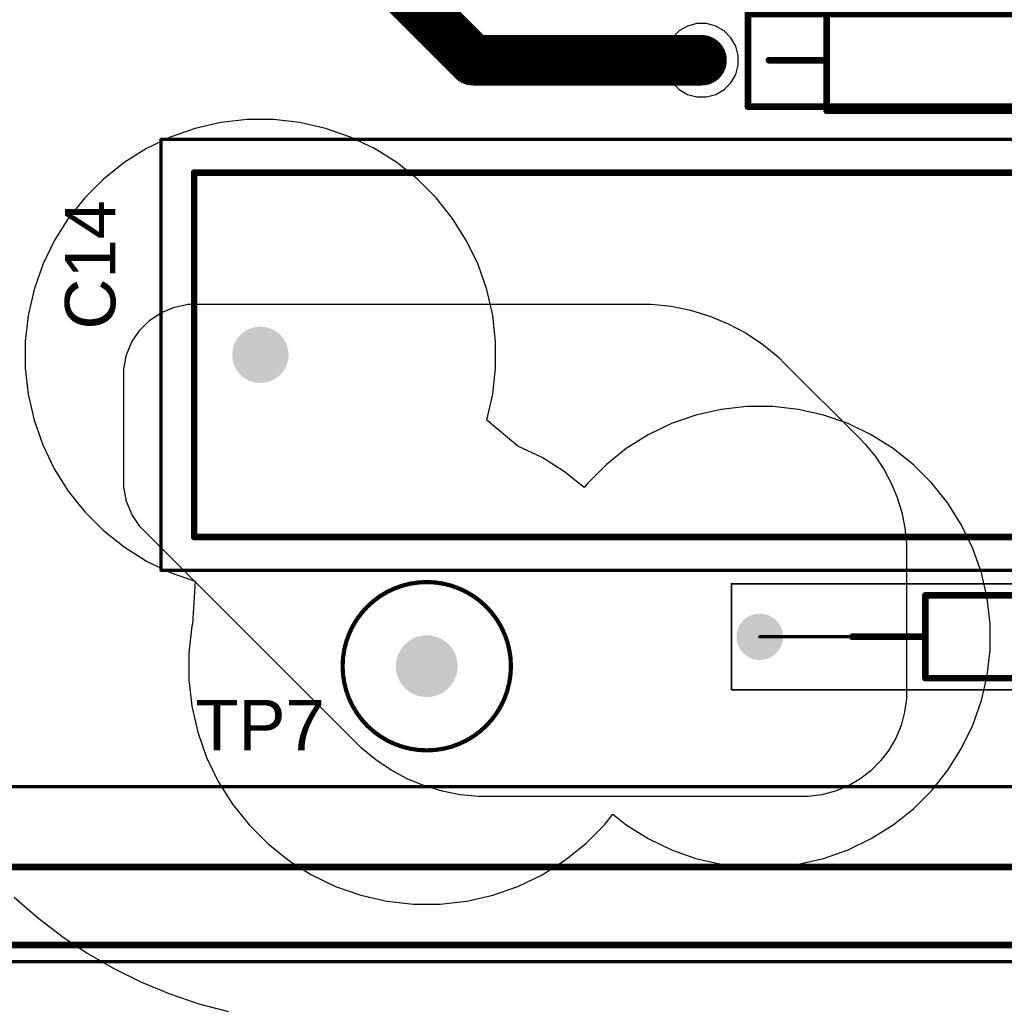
# Model space of a CAD drawing. Header units: millimetres. Extents: x 24 to 183, y 18 to 128.
# Tile 7 of 11: x 128 to 158, y 50 to 79. Entities that reach past the tile are written whole.
import ezdxf

# ---------------------------------------------------------------- set-up
doc = ezdxf.new("R2010")
doc.units = ezdxf.units.MM
for name, color, linetype in [('BottomLayer', 5, 'Continuous'), ('BottomSolder', 6, 'Continuous'), ('Mechanical13', 56, 'Continuous'), ('Mechanical15', 56, 'Continuous'), ('MultiLayer', 9, 'Continuous'), ('PadHoleLayer', 156, 'Continuous'), ('TopLayer', 1, 'Continuous'), ('TopOverlay', 2, 'Continuous'), ('TopSolder', 216, 'Continuous')]:
    doc.layers.add(name, color=color, linetype=linetype)
doc.styles.add('Arial', font='arial.ttf', dxfattribs={"height": 0.2})

# ---------------------------------------------------------------- blocks, each defined once
blk = doc.blocks.new('5261_5')
at = {"layer": 'BottomLayer'}
h = blk.add_hatch(color=5, dxfattribs=at)
edge = h.paths.add_edge_path()
edge.add_arc((0, 0), 0.83, 0, 360)
at = {"layer": 'BottomSolder'}
h = blk.add_hatch(color=6, dxfattribs=at)
edge = h.paths.add_edge_path()
edge.add_arc((0, 0), 0.9316, 0, 360)
at = {"layer": 'MultiLayer'}
h = blk.add_hatch(color=9, dxfattribs=at)
edge = h.paths.add_edge_path()
edge.add_arc((0, 0), 0.83, 0, 360)
at = {"layer": 'PadHoleLayer'}
h = blk.add_hatch(color=156, dxfattribs=at)
edge = h.paths.add_edge_path()
edge.add_arc((0, 0), 0.53, 0, 360)
at = {"layer": 'TopLayer'}
h = blk.add_hatch(color=1, dxfattribs=at)
edge = h.paths.add_edge_path()
edge.add_arc((0, 0), 0.83, 0, 360)
at = {"layer": 'TopSolder'}
h = blk.add_hatch(color=216, dxfattribs=at)
edge = h.paths.add_edge_path()
edge.add_arc((0, 0), 0.9316, 0, 360)
at = {"layer": 'Mechanical15'}
for points, const_width in [([(2.54, 0, 1), (-2.54, 0, 1)], 0.127), ([(-2.57175, 0, 1), (-2.50825, 0, 1)], 0.0635), ([(2.50825, 0, 1), (2.57175, 0, 1)], 0.0635)]:
    blk.add_lwpolyline(points, format="xyb", close=True, dxfattribs=dict(at, const_width=const_width))
blk = doc.blocks.new('FKP1U021006B00MSC9_9')
at = {"layer": 'BottomLayer'}
blk.add_hatch(color=5, dxfattribs=at).paths.add_polyline_path([(-0.75, 0.75), (0.75, 0.75), (0.75, -0.75), (-0.75, -0.75)])
h = blk.add_hatch(color=5, dxfattribs=at)
edge = h.paths.add_edge_path()
edge.add_arc((27.5, 0), 0.75, 0, 360)
at = {"layer": 'BottomSolder'}
blk.add_hatch(color=6, dxfattribs=at).paths.add_polyline_path([(-0.852, 0.852), (0.852, 0.852), (0.852, -0.852), (-0.852, -0.852)])
h = blk.add_hatch(color=6, dxfattribs=at)
edge = h.paths.add_edge_path()
edge.add_arc((27.5, 0), 0.852, 0, 360)
at = {"layer": 'MultiLayer'}
blk.add_hatch(color=9, dxfattribs=at).paths.add_polyline_path([(-0.75, 0.75), (0.75, 0.75), (0.75, -0.75), (-0.75, -0.75)])
h = blk.add_hatch(color=9, dxfattribs=at)
edge = h.paths.add_edge_path()
edge.add_arc((27.5, 0), 0.75, 0, 360)
at = {"layer": 'PadHoleLayer'}
h = blk.add_hatch(color=156, dxfattribs=at)
edge = h.paths.add_edge_path()
edge.add_arc((0, 0), 0.5, 0, 360)
h = blk.add_hatch(color=156, dxfattribs=at)
edge = h.paths.add_edge_path()
edge.add_arc((27.5, 0), 0.5, 0, 360)
at = {"layer": 'TopLayer'}
blk.add_hatch(color=1, dxfattribs=at).paths.add_polyline_path([(-0.75, 0.75), (0.75, 0.75), (0.75, -0.75), (-0.75, -0.75)])
h = blk.add_hatch(color=1, dxfattribs=at)
edge = h.paths.add_edge_path()
edge.add_arc((27.5, 0), 0.75, 0, 360)
at = {"layer": 'TopSolder'}
blk.add_hatch(color=216, dxfattribs=at).paths.add_polyline_path([(-0.852, 0.852), (0.852, 0.852), (0.852, -0.852), (-0.852, -0.852)])
h = blk.add_hatch(color=216, dxfattribs=at)
edge = h.paths.add_edge_path()
edge.add_arc((27.5, 0), 0.852, 0, 360)
at = {"layer": 'Mechanical13', "const_width": 0.1}
for points in [[(29.5, 5.5), (-2, 5.5)], [(-2, 5.5), (-2, -5.5)], [(29.5, 5.5), (29.5, -5.5)], [(29.5, -5.5), (-2, -5.5)]]:
    blk.add_lwpolyline(points, dxfattribs=at)
at = {"layer": 'Mechanical13', "const_width": 0.05}
for points in [[(-2.025, 5.5, 1), (-1.975, 5.5, 1)], [(-2.025, 5.5, 1), (-1.975, 5.5, 1)], [(29.475, 5.5, 1), (29.525, 5.5, 1)], [(29.475, 5.5, 1), (29.525, 5.5, 1)], [(-2.025, -5.5, 1), (-1.975, -5.5, 1)], [(-2.025, -5.5, 1), (-1.975, -5.5, 1)], [(29.475, -5.5, 1), (29.525, -5.5, 1)], [(29.475, -5.5, 1), (29.525, -5.5, 1)]]:
    blk.add_lwpolyline(points, format="xyb", close=True, dxfattribs=at)
at = {"layer": 'Mechanical15', "const_width": 0.1}
for points in [[(30.5, 6.5), (-3, 6.5)], [(-3, 6.5), (-3, -6.5)], [(30.5, 6.5), (30.5, -6.5)], [(30.5, -6.5), (-3, -6.5)]]:
    blk.add_lwpolyline(points, dxfattribs=at)
at = {"layer": 'Mechanical15', "const_width": 0.05}
for points in [[(-3.025, 6.5, 1), (-2.975, 6.5, 1)], [(-3.025, 6.5, 1), (-2.975, 6.5, 1)], [(30.475, 6.5, 1), (30.525, 6.5, 1)], [(30.475, 6.5, 1), (30.525, 6.5, 1)], [(-3.025, -6.5, 1), (-2.975, -6.5, 1)], [(-3.025, -6.5, 1), (-2.975, -6.5, 1)], [(30.475, -6.5, 1), (30.525, -6.5, 1)], [(30.475, -6.5, 1), (30.525, -6.5, 1)]]:
    blk.add_lwpolyline(points, format="xyb", close=True, dxfattribs=at)
at = {"layer": 'TopOverlay', "const_width": 0.2}
for points in [[(-2, 5.5), (-2, -5.5)], [(29.5, 5.5), (-2, 5.5)], [(-2, 5.5), (-2, 5.25)], [(29.5, 5.5), (29.5, -5.5)], [(29.5, -5.5), (-2, -5.5)]]:
    blk.add_lwpolyline(points, dxfattribs=at)
at = {"layer": 'TopOverlay', "const_width": 0.1}
for points in [[(-2.05, 5.5, 1), (-1.95, 5.5, 1)], [(-2.05, 5.5, 1), (-1.95, 5.5, 1)], [(-2.05, 5.5, 1), (-1.95, 5.5, 1)], [(-2.05, 5.25, 1), (-1.95, 5.25, 1)], [(29.45, 5.5, 1), (29.55, 5.5, 1)], [(29.45, 5.5, 1), (29.55, 5.5, 1)], [(-2.05, -5.5, 1), (-1.95, -5.5, 1)], [(-2.05, -5.5, 1), (-1.95, -5.5, 1)], [(29.45, -5.5, 1), (29.55, -5.5, 1)], [(29.45, -5.5, 1), (29.55, -5.5, 1)]]:
    blk.add_lwpolyline(points, format="xyb", close=True, dxfattribs=at)
blk = doc.blocks.new('RESAD1700W60L700D250_10')
at = {"layer": 'BottomLayer'}
h = blk.add_hatch(color=5, dxfattribs=at)
edge = h.paths.add_edge_path()
edge.add_arc((0, 0), 0.6, 0, 360)
h = blk.add_hatch(color=5, dxfattribs=at)
edge = h.paths.add_edge_path()
edge.add_arc((17, 0), 0.6, 0, 360)
at = {"layer": 'BottomSolder'}
h = blk.add_hatch(color=6, dxfattribs=at)
edge = h.paths.add_edge_path()
edge.add_arc((0, 0), 0.702, 0, 360)
h = blk.add_hatch(color=6, dxfattribs=at)
edge = h.paths.add_edge_path()
edge.add_arc((17, 0), 0.702, 0, 360)
at = {"layer": 'MultiLayer'}
h = blk.add_hatch(color=9, dxfattribs=at)
edge = h.paths.add_edge_path()
edge.add_arc((0, 0), 0.6, 0, 360)
h = blk.add_hatch(color=9, dxfattribs=at)
edge = h.paths.add_edge_path()
edge.add_arc((17, 0), 0.6, 0, 360)
at = {"layer": 'PadHoleLayer'}
h = blk.add_hatch(color=156, dxfattribs=at)
edge = h.paths.add_edge_path()
edge.add_arc((0, 0), 0.4, 0, 360)
h = blk.add_hatch(color=156, dxfattribs=at)
edge = h.paths.add_edge_path()
edge.add_arc((17, 0), 0.4, 0, 360)
at = {"layer": 'TopLayer'}
h = blk.add_hatch(color=1, dxfattribs=at)
edge = h.paths.add_edge_path()
edge.add_arc((0, 0), 0.6, 0, 360)
h = blk.add_hatch(color=1, dxfattribs=at)
edge = h.paths.add_edge_path()
edge.add_arc((17, 0), 0.6, 0, 360)
at = {"layer": 'TopSolder'}
h = blk.add_hatch(color=216, dxfattribs=at)
edge = h.paths.add_edge_path()
edge.add_arc((0, 0), 0.702, 0, 360)
h = blk.add_hatch(color=216, dxfattribs=at)
edge = h.paths.add_edge_path()
edge.add_arc((17, 0), 0.702, 0, 360)
at = {"layer": 'Mechanical13', "const_width": 0.1}
for points in [[(5, 1.25), (12, 1.25)], [(5, -1.25), (5, 1.25)], [(12, -1.25), (12, 1.25)], [(0, 0), (5, 0)], [(12, 0), (17, 0)], [(5, -1.25), (12, -1.25)]]:
    blk.add_lwpolyline(points, dxfattribs=at)
at = {"layer": 'Mechanical13', "const_width": 0.05}
for points in [[(4.975, 1.25, 1), (5.025, 1.25, 1)], [(4.975, 1.25, 1), (5.025, 1.25, 1)], [(11.975, 1.25, 1), (12.025, 1.25, 1)], [(11.975, 1.25, 1), (12.025, 1.25, 1)], [(-0.025, 0, 1), (0.025, 0, 1)], [(4.975, 0, 1), (5.025, 0, 1)], [(11.975, 0, 1), (12.025, 0, 1)], [(16.975, 0, 1), (17.025, 0, 1)], [(4.975, -1.25, 1), (5.025, -1.25, 1)], [(4.975, -1.25, 1), (5.025, -1.25, 1)], [(11.975, -1.25, 1), (12.025, -1.25, 1)], [(11.975, -1.25, 1), (12.025, -1.25, 1)]]:
    blk.add_lwpolyline(points, format="xyb", close=True, dxfattribs=at)
at = {"layer": 'Mechanical15', "const_width": 0.05}
for points in [[(-0.85, 1.6), (17.85, 1.6)], [(-0.85, -1.6), (-0.85, 1.6)], [(17.85, -1.6), (17.85, 1.6)], [(-0.85, -1.6), (17.85, -1.6)]]:
    blk.add_lwpolyline(points, dxfattribs=at)
at = {"layer": 'Mechanical15', "const_width": 0.025}
for points in [[(-0.863, 1.6, 1), (-0.838, 1.6, 1)], [(-0.863, 1.6, 1), (-0.838, 1.6, 1)], [(17.838, 1.6, 1), (17.862, 1.6, 1)], [(17.838, 1.6, 1), (17.862, 1.6, 1)], [(-0.863, -1.6, 1), (-0.838, -1.6, 1)], [(-0.863, -1.6, 1), (-0.838, -1.6, 1)], [(17.838, -1.6, 1), (17.862, -1.6, 1)], [(17.838, -1.6, 1), (17.862, -1.6, 1)]]:
    blk.add_lwpolyline(points, format="xyb", close=True, dxfattribs=at)
at = {"layer": 'TopOverlay', "const_width": 0.2}
for points in [[(5, 1.25), (12, 1.25)], [(5, -1.25), (5, 1.25)], [(12, -1.25), (12, 1.25)], [(2.794, 0), (5, 0)], [(12, 0), (14.224, 0)], [(5, -1.25), (12, -1.25)]]:
    blk.add_lwpolyline(points, dxfattribs=at)
at = {"layer": 'TopOverlay', "const_width": 0.1}
for points in [[(4.95, 1.25, 1), (5.05, 1.25, 1)], [(4.95, 1.25, 1), (5.05, 1.25, 1)], [(11.95, 1.25, 1), (12.05, 1.25, 1)], [(11.95, 1.25, 1), (12.05, 1.25, 1)], [(2.744, 0, 1), (2.844, 0, 1)], [(4.95, 0, 1), (5.05, 0, 1)], [(11.95, 0, 1), (12.05, 0, 1)], [(14.174, 0, 1), (14.274, 0, 1)], [(4.95, -1.25, 1), (5.05, -1.25, 1)], [(4.95, -1.25, 1), (5.05, -1.25, 1)], [(11.95, -1.25, 1), (12.05, -1.25, 1)], [(11.95, -1.25, 1), (12.05, -1.25, 1)]]:
    blk.add_lwpolyline(points, format="xyb", close=True, dxfattribs=at)
blk = doc.blocks.new('F2W2D0_17')
at = {"layer": 'BottomLayer'}
h = blk.add_hatch(color=5, dxfattribs=at)
edge = h.paths.add_edge_path()
edge.add_arc((0, 0), 0.6, 0, 360)
h = blk.add_hatch(color=5, dxfattribs=at)
edge = h.paths.add_edge_path()
edge.add_arc((15.2, 0), 0.6, 0, 360)
at = {"layer": 'BottomSolder'}
h = blk.add_hatch(color=6, dxfattribs=at)
edge = h.paths.add_edge_path()
edge.add_arc((0, 0), 0.702, 0, 360)
h = blk.add_hatch(color=6, dxfattribs=at)
edge = h.paths.add_edge_path()
edge.add_arc((15.2, 0), 0.702, 0, 360)
at = {"layer": 'MultiLayer'}
h = blk.add_hatch(color=9, dxfattribs=at)
edge = h.paths.add_edge_path()
edge.add_arc((0, 0), 0.6, 0, 360)
h = blk.add_hatch(color=9, dxfattribs=at)
edge = h.paths.add_edge_path()
edge.add_arc((15.2, 0), 0.6, 0, 360)
at = {"layer": 'PadHoleLayer'}
h = blk.add_hatch(color=156, dxfattribs=at)
edge = h.paths.add_edge_path()
edge.add_arc((0, 0), 0.4, 0, 360)
h = blk.add_hatch(color=156, dxfattribs=at)
edge = h.paths.add_edge_path()
edge.add_arc((15.2, 0), 0.4, 0, 360)
at = {"layer": 'TopLayer'}
h = blk.add_hatch(color=1, dxfattribs=at)
edge = h.paths.add_edge_path()
edge.add_arc((0, 0), 0.6, 0, 360)
h = blk.add_hatch(color=1, dxfattribs=at)
edge = h.paths.add_edge_path()
edge.add_arc((15.2, 0), 0.6, 0, 360)
at = {"layer": 'TopSolder'}
h = blk.add_hatch(color=216, dxfattribs=at)
edge = h.paths.add_edge_path()
edge.add_arc((0, 0), 0.702, 0, 360)
h = blk.add_hatch(color=216, dxfattribs=at)
edge = h.paths.add_edge_path()
edge.add_arc((15.2, 0), 0.702, 0, 360)
at = {"layer": 'Mechanical15', "const_width": 0.203}
for points in [[(1.397, -1.397), (1.397, 1.397)], [(1.397, 1.397), (13.843, 1.397)], [(13.843, -1.397), (13.843, 1.397)], [(1.397, -1.397), (13.843, -1.397)]]:
    blk.add_lwpolyline(points, dxfattribs=at)
at = {"layer": 'Mechanical15', "const_width": 0.102}
for points in [[(1.346, 1.397, 1), (1.448, 1.397, 1)], [(1.346, 1.397, 1), (1.448, 1.397, 1)], [(13.792, 1.397, 1), (13.894, 1.397, 1)], [(13.792, 1.397, 1), (13.894, 1.397, 1)], [(1.346, -1.397, 1), (1.448, -1.397, 1)], [(1.346, -1.397, 1), (1.448, -1.397, 1)], [(13.792, -1.397, 1), (13.894, -1.397, 1)], [(13.792, -1.397, 1), (13.894, -1.397, 1)]]:
    blk.add_lwpolyline(points, format="xyb", close=True, dxfattribs=at)
at = {"layer": 'TopOverlay', "const_width": 0.2}
for points in [[(3.775, 1.524), (11.425, 1.524)], [(3.775, 0), (3.775, 1.524)], [(11.425, -1.524), (11.425, 1.524)], [(2.032, 0), (3.775, 0)], [(3.775, -1.524), (3.775, 0)], [(11.425, 0), (13.335, 0)], [(3.775, -1.524), (11.425, -1.524)]]:
    blk.add_lwpolyline(points, dxfattribs=at)
at = {"layer": 'TopOverlay', "const_width": 0.1}
for points in [[(3.725, 1.524, 1), (3.825, 1.524, 1)], [(3.725, 1.524, 1), (3.825, 1.524, 1)], [(11.375, 1.524, 1), (11.475, 1.524, 1)], [(11.375, 1.524, 1), (11.475, 1.524, 1)], [(1.982, 0, 1), (2.082, 0, 1)], [(3.725, 0, 1), (3.825, 0, 1)], [(3.725, 0, 1), (3.825, 0, 1)], [(3.725, 0, 1), (3.825, 0, 1)], [(11.375, 0, 1), (11.475, 0, 1)], [(13.285, 0, 1), (13.385, 0, 1)], [(3.725, -1.524, 1), (3.825, -1.524, 1)], [(3.725, -1.524, 1), (3.825, -1.524, 1)], [(11.375, -1.524, 1), (11.475, -1.524, 1)], [(11.375, -1.524, 1), (11.475, -1.524, 1)]]:
    blk.add_lwpolyline(points, format="xyb", close=True, dxfattribs=at)
blk = doc.blocks.new('HB3100MFZRE_25')
at = {"layer": 'BottomLayer'}
h = blk.add_hatch(color=5, dxfattribs=at)
edge = h.paths.add_edge_path()
edge.add_arc((-24.15, 1.175), 0.69, 0, 360)
h = blk.add_hatch(color=5, dxfattribs=at)
edge = h.paths.add_edge_path()
edge.add_arc((24.15, 1.175), 0.69, 0, 360)
at = {"layer": 'BottomSolder'}
h = blk.add_hatch(color=6, dxfattribs=at)
edge = h.paths.add_edge_path()
edge.add_arc((-24.15, 1.175), 0.792, 0, 360)
h = blk.add_hatch(color=6, dxfattribs=at)
edge = h.paths.add_edge_path()
edge.add_arc((24.15, 1.175), 0.792, 0, 360)
at = {"layer": 'MultiLayer'}
h = blk.add_hatch(color=9, dxfattribs=at)
edge = h.paths.add_edge_path()
edge.add_arc((-24.15, 1.175), 0.69, 0, 360)
h = blk.add_hatch(color=9, dxfattribs=at)
edge = h.paths.add_edge_path()
edge.add_arc((24.15, 1.175), 0.69, 0, 360)
at = {"layer": 'PadHoleLayer'}
h = blk.add_hatch(color=156, dxfattribs=at)
edge = h.paths.add_edge_path()
edge.add_arc((-24.15, 1.175), 0.425, 0, 360)
h = blk.add_hatch(color=156, dxfattribs=at)
edge = h.paths.add_edge_path()
edge.add_arc((24.15, 1.175), 0.425, 0, 360)
at = {"layer": 'TopLayer'}
h = blk.add_hatch(color=1, dxfattribs=at)
edge = h.paths.add_edge_path()
edge.add_arc((-24.15, 1.175), 0.69, 0, 360)
h = blk.add_hatch(color=1, dxfattribs=at)
edge = h.paths.add_edge_path()
edge.add_arc((24.15, 1.175), 0.69, 0, 360)
at = {"layer": 'TopSolder'}
h = blk.add_hatch(color=216, dxfattribs=at)
edge = h.paths.add_edge_path()
edge.add_arc((-24.15, 1.175), 0.792, 0, 360)
h = blk.add_hatch(color=216, dxfattribs=at)
edge = h.paths.add_edge_path()
edge.add_arc((24.15, 1.175), 0.792, 0, 360)
at = {"layer": 'Mechanical13', "const_width": 0.2}
for points in [[(-26, -1.175), (-26, 1.175)], [(-26, 1.175), (26, 1.175)], [(26, -1.175), (26, 1.175)], [(-26, -1.175), (26, -1.175)]]:
    blk.add_lwpolyline(points, dxfattribs=at)
at = {"layer": 'Mechanical13', "const_width": 0.1}
for points in [[(-26.05, 1.175, 1), (-25.95, 1.175, 1)], [(-26.05, 1.175, 1), (-25.95, 1.175, 1)], [(25.95, 1.175, 1), (26.05, 1.175, 1)], [(25.95, 1.175, 1), (26.05, 1.175, 1)], [(-26.05, -1.175, 1), (-25.95, -1.175, 1)], [(-26.05, -1.175, 1), (-25.95, -1.175, 1)], [(25.95, -1.175, 1), (26.05, -1.175, 1)], [(25.95, -1.175, 1), (26.05, -1.175, 1)]]:
    blk.add_lwpolyline(points, format="xyb", close=True, dxfattribs=at)
at = {"layer": 'Mechanical15', "const_width": 0.1}
for points in [[(-26.5, -1.675), (-26.5, 3.6)], [(-26.5, 3.6), (26.5, 3.6)], [(26.5, -1.675), (26.5, 3.6)], [(-26.5, -1.675), (26.5, -1.675)]]:
    blk.add_lwpolyline(points, dxfattribs=at)
at = {"layer": 'Mechanical15', "const_width": 0.05}
for points in [[(-26.525, 3.6, 1), (-26.475, 3.6, 1)], [(-26.525, 3.6, 1), (-26.475, 3.6, 1)], [(26.475, 3.6, 1), (26.525, 3.6, 1)], [(26.475, 3.6, 1), (26.525, 3.6, 1)], [(-26.525, -1.675, 1), (-26.475, -1.675, 1)], [(-26.525, -1.675, 1), (-26.475, -1.675, 1)], [(26.475, -1.675, 1), (26.525, -1.675, 1)], [(26.475, -1.675, 1), (26.525, -1.675, 1)]]:
    blk.add_lwpolyline(points, format="xyb", close=True, dxfattribs=at)
at = {"layer": 'TopOverlay', "const_width": 0.6}
for points in [[(-24.4, 2.8, -1), (-23.8, 2.8)], [(-23.8, 2.8, -1), (-24.4, 2.8)]]:
    blk.add_lwpolyline(points, format="xyb", dxfattribs=at)
at = {"layer": 'TopOverlay'}
for points, const_width in [([(-24.55, 2.8, 1), (-24.25, 2.8, 1)], 0.3), ([(-24.55, 2.8, 1), (-24.25, 2.8, 1)], 0.3), ([(-23.95, 2.8, 1), (-23.65, 2.8, 1)], 0.3), ([(-23.95, 2.8, 1), (-23.65, 2.8, 1)], 0.3), ([(-26.025, 1.2, 1), (-25.975, 1.2, 1)], 0.05), ([(-22.123, 1.143, 1), (-22.073, 1.143, 1)], 0.05), ([(21.438, 1.143, 1), (21.488, 1.143, 1)], 0.05), ([(25.629, 1.2, 1), (25.679, 1.2, 1)], 0.05), ([(25.975, 1.2, 1), (26.025, 1.2, 1)], 0.05), ([(25.975, 1.2, 1), (26.025, 1.2, 1)], 0.05), ([(-26.025, -1.175, 1), (-25.975, -1.175, 1)], 0.05), ([(-26.025, -1.175, 1), (-25.975, -1.175, 1)], 0.05), ([(-25.825, -1.175, 1), (-25.775, -1.175, 1)], 0.05), ([(-25.825, -1.175, 1), (-25.775, -1.175, 1)], 0.05), ([(25.975, -1.175, 1), (26.025, -1.175, 1)], 0.05), ([(25.975, -1.175, 1), (26.025, -1.175, 1)], 0.05)]:
    blk.add_lwpolyline(points, format="xyb", close=True, dxfattribs=dict(at, const_width=const_width))
at = {"layer": 'TopOverlay', "const_width": 0.1}
for points in [[(-26, -1.175), (-26, 1.2)], [(-22.098, 1.143), (21.463, 1.143)], [(25.654, 1.2), (26, 1.2)], [(26, -1.175), (26, 1.2)], [(-26, -1.175), (-25.8, -1.175)], [(-25.8, -1.175), (26, -1.175)]]:
    blk.add_lwpolyline(points, dxfattribs=at)

msp = doc.modelspace()

# ---------------------------------------------------------------- linework, layer by layer
at = {"layer": 'BottomLayer'}
for p, q in [((148.202, 79.137), (147.95, 78.992)), ((148.484, 79.213), (148.202, 79.137)), ((148.776, 79.213), (148.484, 79.213)), ((149.058, 79.137), (148.776, 79.213)), ((149.31, 78.992), (149.058, 79.137)), ((147.743, 78.785), (147.598, 78.533)), ((147.95, 78.992), (147.743, 78.785)), ((149.517, 78.785), (149.31, 78.992)), ((149.662, 78.533), (149.517, 78.785)), ((147.598, 78.533), (147.522, 78.251)), ((149.738, 78.251), (149.662, 78.533)), ((147.522, 78.251), (147.522, 77.959)), ((149.738, 77.959), (149.738, 78.251)), ((147.522, 77.959), (147.598, 77.677)), ((149.662, 77.677), (149.738, 77.959)), ((147.598, 77.677), (147.743, 77.425)), ((149.517, 77.425), (149.662, 77.677)), ((147.743, 77.425), (147.95, 77.218)), ((149.31, 77.218), (149.517, 77.425)), ((147.95, 77.218), (148.202, 77.073)), ((148.202, 77.073), (148.484, 76.997)), ((148.484, 76.997), (148.776, 76.997)), ((148.776, 76.997), (149.058, 77.073)), ((149.058, 77.073), (149.31, 77.218)), ((134.123, 76.226), (133.345, 76.048)), ((134.915, 76.315), (134.123, 76.226)), ((135.713, 76.315), (134.915, 76.315)), ((136.505, 76.226), (135.713, 76.315)), ((137.283, 76.048), (136.505, 76.226)), ((132.593, 75.785), (131.874, 75.439)), ((133.345, 76.048), (132.593, 75.785)), ((138.035, 75.785), (137.283, 76.048)), ((138.754, 75.439), (138.035, 75.785)), ((131.874, 75.439), (131.199, 75.015)), ((139.429, 75.015), (138.754, 75.439)), ((131.199, 75.015), (130.575, 74.517)), ((140.053, 74.517), (139.429, 75.015)), ((130.575, 74.517), (130.012, 73.954)), ((140.616, 73.954), (140.053, 74.517)), ((130.012, 73.954), (129.514, 73.33)), ((141.114, 73.33), (140.616, 73.954)), ((129.514, 73.33), (129.09, 72.655)), ((141.538, 72.655), (141.114, 73.33)), ((129.09, 72.655), (128.744, 71.936)), ((141.884, 71.936), (141.538, 72.655)), ((128.744, 71.936), (128.481, 71.184)), ((142.147, 71.184), (141.884, 71.936)), ((128.481, 71.184), (128.303, 70.406)), ((142.325, 70.406), (142.147, 71.184)), ((128.303, 70.406), (128.214, 69.614)), ((142.414, 69.614), (142.325, 70.406)), ((128.214, 69.614), (128.214, 68.816)), ((142.414, 68.816), (142.414, 69.614)), ((128.214, 68.816), (128.303, 68.024)), ((142.325, 68.024), (142.414, 68.816)), ((128.303, 68.024), (128.481, 67.246)), ((142.147, 67.246), (142.325, 68.024)), ((149.22, 67.569), (148.459, 67.395)), ((149.996, 67.656), (149.22, 67.569)), ((150.776, 67.656), (149.996, 67.656)), ((151.552, 67.569), (150.776, 67.656)), ((152.313, 67.395), (151.552, 67.569)), ((128.481, 67.246), (128.744, 66.494)), ((143.087, 66.461), (142.147, 67.246)), ((148.459, 67.395), (147.722, 67.137)), ((153.05, 67.137), (152.313, 67.395)), ((147.722, 67.137), (147.019, 66.798)), ((153.753, 66.798), (153.05, 67.137)), ((147.019, 66.798), (146.358, 66.383)), ((154.414, 66.383), (153.753, 66.798)), ((128.744, 66.494), (129.09, 65.775)), ((143.814, 66.111), (143.087, 66.461)), ((146.358, 66.383), (145.748, 65.896)), ((155.024, 65.896), (154.414, 66.383)), ((144.496, 65.682), (143.814, 66.111)), ((129.09, 65.775), (129.514, 65.1)), ((145.088, 65.21), (144.496, 65.682)), ((145.748, 65.896), (145.196, 65.344)), ((155.576, 65.344), (155.024, 65.896)), ((129.514, 65.1), (130.012, 64.476)), ((145.196, 65.344), (145.088, 65.21)), ((156.063, 64.734), (155.576, 65.344)), ((156.478, 64.073), (156.063, 64.734)), ((130.012, 64.476), (130.575, 63.913)), ((130.575, 63.913), (131.199, 63.415)), ((156.817, 63.37), (156.478, 64.073)), ((131.199, 63.415), (131.874, 62.991)), ((157.075, 62.633), (156.817, 63.37)), ((131.874, 62.991), (132.593, 62.645)), ((132.593, 62.645), (133.345, 62.382)), ((157.249, 61.872), (157.075, 62.633)), ((133.345, 62.382), (133.263, 61.098)), ((157.336, 61.096), (157.249, 61.872)), ((133.245, 61.022), (133.155, 60.22)), ((133.263, 61.098), (133.245, 61.022)), ((157.336, 60.316), (157.336, 61.096)), ((133.155, 60.22), (133.155, 59.414)), ((157.249, 59.54), (157.336, 60.316)), ((157.075, 58.779), (157.249, 59.54)), ((133.155, 59.414), (133.245, 58.612)), ((133.245, 58.612), (133.425, 57.826)), ((156.817, 58.042), (157.075, 58.779)), ((156.478, 57.339), (156.817, 58.042)), ((133.425, 57.826), (133.691, 57.065)), ((133.691, 57.065), (134.041, 56.338)), ((156.063, 56.678), (156.478, 57.339)), ((155.576, 56.068), (156.063, 56.678)), ((134.041, 56.338), (134.47, 55.656)), ((155.024, 55.516), (155.576, 56.068)), ((134.47, 55.656), (134.973, 55.025)), ((145.697, 55.025), (145.956, 55.35)), ((145.956, 55.35), (146.358, 55.029)), ((154.414, 55.029), (155.024, 55.516)), ((134.973, 55.025), (135.543, 54.455)), ((145.127, 54.455), (145.697, 55.025)), ((146.358, 55.029), (147.019, 54.614)), ((153.753, 54.614), (154.414, 55.029)), ((135.543, 54.455), (136.174, 53.952)), ((144.496, 53.952), (145.127, 54.455)), ((147.019, 54.614), (147.722, 54.275)), ((153.05, 54.275), (153.753, 54.614)), ((147.722, 54.275), (148.459, 54.017)), ((152.313, 54.017), (153.05, 54.275)), ((136.174, 53.952), (136.856, 53.523)), ((143.814, 53.523), (144.496, 53.952)), ((148.459, 54.017), (149.22, 53.843)), ((149.22, 53.843), (149.996, 53.756)), ((150.776, 53.756), (151.552, 53.843)), ((151.552, 53.843), (152.313, 54.017)), ((136.856, 53.523), (137.583, 53.173)), ((143.087, 53.173), (143.814, 53.523)), ((149.996, 53.756), (150.776, 53.756)), ((137.583, 53.173), (138.344, 52.907)), ((138.344, 52.907), (139.13, 52.727)), ((141.54, 52.727), (142.326, 52.907)), ((142.326, 52.907), (143.087, 53.173)), ((139.13, 52.727), (139.932, 52.637)), ((139.932, 52.637), (140.738, 52.637)), ((140.738, 52.637), (141.54, 52.727))]:
    msp.add_line(p, q, dxfattribs=at)
at = {"layer": 'TopLayer'}
for p, q in [((132.72, 70.656), (133.137, 70.739)), ((133.137, 70.739), (133.35, 70.739)), ((133.35, 70.739), (133.35, 70.739)), ((133.35, 70.739), (146.803, 70.739)), ((146.803, 70.739), (147.105, 70.739)), ((147.105, 70.739), (147.707, 70.68)), ((131.974, 70.257), (132.327, 70.493)), ((132.327, 70.493), (132.72, 70.656)), ((147.707, 70.68), (148.3, 70.562)), ((148.3, 70.562), (148.879, 70.386)), ((131.673, 69.956), (131.974, 70.257)), ((148.879, 70.386), (149.437, 70.155)), ((149.437, 70.155), (149.971, 69.87)), ((131.437, 69.603), (131.673, 69.956)), ((149.971, 69.87), (150.473, 69.534)), ((131.274, 69.21), (131.437, 69.603)), ((150.473, 69.534), (150.941, 69.15)), ((131.191, 68.793), (131.274, 69.21)), ((150.941, 69.15), (151.154, 68.937)), ((131.191, 68.58), (131.191, 68.793)), ((151.154, 68.937), (151.154, 68.937)), ((151.154, 68.937), (151.154, 68.937)), ((151.154, 68.937), (153.405, 66.686)), ((131.191, 65.436), (131.191, 68.58)), ((153.405, 66.686), (153.572, 66.519)), ((153.572, 66.519), (153.872, 66.154)), ((153.872, 66.154), (154.134, 65.761)), ((154.134, 65.761), (154.357, 65.345)), ((131.191, 65.217), (131.191, 65.436)), ((131.276, 64.788), (131.191, 65.217)), ((154.357, 65.345), (154.538, 64.908)), ((131.444, 64.384), (131.276, 64.788)), ((154.538, 64.908), (154.675, 64.457)), ((131.687, 64.02), (131.444, 64.384)), ((154.675, 64.457), (154.767, 63.993)), ((131.841, 63.866), (131.687, 64.02)), ((154.767, 63.993), (154.813, 63.523)), ((138.167, 57.54), (131.841, 63.866)), ((154.813, 63.523), (154.813, 63.287)), ((154.813, 63.287), (154.813, 63.287)), ((154.813, 63.287), (154.813, 63.287)), ((154.813, 63.287), (154.813, 59.055)), ((154.813, 58.847), (154.759, 58.434)), ((154.813, 59.055), (154.813, 58.847)), ((154.759, 58.434), (154.651, 58.032)), ((154.651, 58.032), (154.492, 57.648)), ((138.364, 57.343), (138.167, 57.54)), ((154.492, 57.648), (154.284, 57.287)), ((138.794, 56.99), (138.364, 57.343)), ((154.284, 57.287), (154.03, 56.957)), ((139.257, 56.68), (138.794, 56.99)), ((154.03, 56.957), (153.736, 56.663)), ((139.748, 56.418), (139.257, 56.68)), ((153.736, 56.663), (153.406, 56.409)), ((140.263, 56.205), (139.748, 56.418)), ((140.796, 56.043), (140.263, 56.205)), ((153.045, 56.201), (152.661, 56.042)), ((153.406, 56.409), (153.045, 56.201)), ((141.342, 55.935), (140.796, 56.043)), ((141.896, 55.88), (141.342, 55.935)), ((151.638, 55.88), (141.896, 55.88)), ((151.846, 55.88), (151.638, 55.88)), ((152.259, 55.934), (151.846, 55.88)), ((152.661, 56.042), (152.259, 55.934)), ((127.882, 52.85), (128.579, 52.238)), ((128.579, 52.238), (129.315, 51.674)), ((129.315, 51.674), (130.086, 51.159)), ((130.086, 51.159), (130.889, 50.695)), ((130.889, 50.695), (131.72, 50.285)), ((131.72, 50.285), (132.577, 49.93)), ((132.577, 49.93), (133.455, 49.632)), ((133.455, 49.632), (134.351, 49.392))]:
    msp.add_line(p, q, dxfattribs=at)
at = {"layer": 'TopLayer', "const_width": 1.524}
for points in [[(139.319, 80.518), (141.732, 78.105)], [(141.732, 78.105), (148.63, 78.105)]]:
    msp.add_lwpolyline(points, dxfattribs=at)
at = {"layer": 'TopLayer', "const_width": 0.762}
for points in [[(141.351, 78.105, 1), (142.113, 78.105, 1)], [(141.351, 78.105, 1), (142.113, 78.105, 1)], [(148.249, 78.105, 1), (149.011, 78.105, 1)]]:
    msp.add_lwpolyline(points, format="xyb", close=True, dxfattribs=at)

# ---------------------------------------------------------------- block references
for name, p in [('F2W2D0_17', (148.63, 78.105)), ('5261_5', (140.335, 59.817)), ('RESAD1700W60L700D250_10', (150.386, 60.706)), ('HB3100MFZRE_25', (137.795, 52.578))]:
    msp.add_blockref(name, p)
at = {"rotation": 180}
msp.add_blockref('FKP1U021006B00MSC9_9', (162.814, 69.215), dxfattribs=at)

# ---------------------------------------------------------------- texts
at = {"layer": 'TopOverlay', "style": 'Arial'}
msp.add_text('C14', height=1.524, rotation=90, dxfattribs=at).set_placement((130.937, 69.978))
msp.add_text('TP7', height=1.524, dxfattribs=at).set_placement((133.351, 57.277))

doc.saveas('drawing.dxf')
